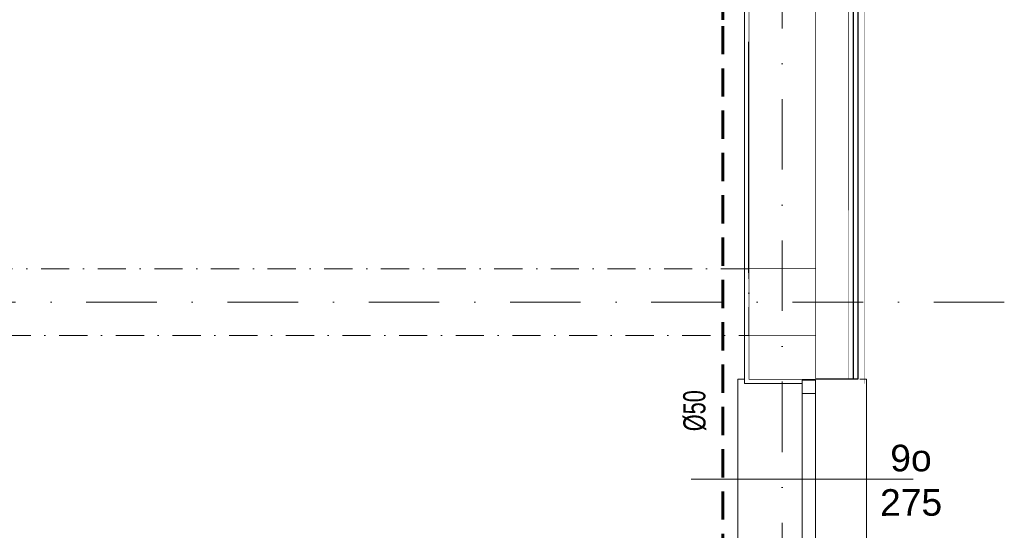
# Model space of a CAD drawing. Extents: x 4615668 to 9294084, y 16339 to 10688993.
# Tile 227 of 256: x 4721406 to 4721850, y 5342678 to 5342908. Entities that reach past the tile are written whole.
import ezdxf
from ezdxf.enums import TextEntityAlignment as Align

# ---------------------------------------------------------------- set-up
doc = ezdxf.new("R2010")
doc.units = 0
doc.header["$MEASUREMENT"] = 0
doc.linetypes.add('DASHDOT', pattern=[25.4, 12.7, -6.35, 0, -6.35])
doc.linetypes.add('DASHED', pattern=[19.05, 12.7, -6.35])
for name, color, linetype, lineweight in [('_InstKAN_Pion1', 41, 'Continuous', 35), ('_T_w-k_Tr_ks', 34, 'Continuous', 60), ('Osie', 175, 'DASHDOT', 9), ('Wymiar', 7, 'Continuous', 9), ('Wymiat 100', 251, 'Continuous', 5)]:
    doc.layers.add(name, color=color, linetype=linetype, lineweight=lineweight)
doc.layers.add('MURY', color=7, linetype='Continuous')
doc.layers.add('STOLARKA', color=4, linetype='Continuous')
doc.styles.add('ARIAL_CE', font='arial.ttf', dxfattribs={"height": 15})
doc.styles.add('opis instalacje', font='arial.ttf', dxfattribs={"width": 0.7, "height": 12})

# ---------------------------------------------------------------- blocks, each defined once
blk = doc.blocks.new('G$C772A7A8F')
at = {"layer": 'STOLARKA', "color": 5, "lineweight": 0}
blk.add_line((100, 45), (0, 45), dxfattribs=at)
for points in [[(24, 0), (21, 0), (21, 90), (24, 90)], [(76, 0), (79, 0), (79, 90), (76, 90)]]:
    blk.add_lwpolyline(points, dxfattribs=at)
for points in [[(56, 89.5), (56, 83.5), (50, 83.5), (50, 89.5)], [(56, 83.5), (56, 6.5), (50, 6.5), (50, 83.5)], [(56, 0.5), (56, 6.5), (50, 6.5), (50, 0.5)]]:
    blk.add_lwpolyline(points, close=True, dxfattribs=at)
blk = doc.blocks.new('G$C61CBF25F')
at = {"layer": 'Osie', "lineweight": 0, "ltscale": 2.5}
for p, q in [((1425, 0), (1425, 1880)), ((1525, 640), (-5, 640))]:
    blk.add_line(p, q, dxfattribs=at)
blk = doc.blocks.new('G$CCAF8BBA6')
at = {"layer": 'MURY', "ltscale": 40}
blk.add_line((1415, 653.13), (1415, 757.13), dxfattribs=at)
at = {"layer": 'MURY', "lineweight": 0, "ltscale": 40, "const_width": 0.1}
blk.add_lwpolyline([(1444.73, 1276.75), (1467, 1276.75), (1467, 603.25), (1445, 603.25)], dxfattribs=at)
at = {"layer": 'MURY', "lineweight": 0, "ltscale": 40}
blk.add_lwpolyline([(1439, 603.25), (1413, 603.25), (1413, 1276.75), (1445, 1276.75)], dxfattribs=at)
blk.add_lwpolyline([(1445.25, 1274.75, 0.2, 0.2, 0), (1460, 1274.75, 0.2, 0.2, 0), (1459.88, 605.25, 0.2, 0.2, 0), (1444.88, 605.25, 0.2, 0.2, 0)], format="xyseb", dxfattribs=at)
at = {"layer": 'MURY', "lineweight": -3, "ltscale": 40}
for points in [[(1445, 1274.75), (1464, 1274.75), (1464, 605.25), (1445, 605.25)], [(1445, 1274.75), (1462, 1274.75), (1462, 605.25), (1445, 605.25)]]:
    blk.add_lwpolyline(points, dxfattribs=at)
at = {"layer": 'MURY', "ltscale": 40, "const_width": 0.3}
for points in [[(1415, 655), (1445, 655), (1445, 1225), (1415, 1225)], [(1415, 625), (1445, 625), (1445, 655), (1415, 655)], [(1415, 605.25), (1445, 605.25), (1445, 625), (1415, 625)]]:
    blk.add_lwpolyline(points, close=True, dxfattribs=at)
at = {"layer": 'MURY', "linetype": 'DASHDOT', "lineweight": 0}
blk.add_lwpolyline([(875, 625), (1415, 625), (1415, 655), (875, 655)], close=True, dxfattribs=at)
at = {"lineweight": 0, "ltscale": 40}
blk.add_blockref('G$C61CBF25F', (5, 0), dxfattribs=at)
at = {"layer": 'MURY', "lineweight": 0, "ltscale": 40}
blk.add_blockref('G$C772A7A8F', (1389, 515.25), dxfattribs=at)
at = {"layer": 'MURY', "insert": (1448, 559.57), "char_height": 12, "width": 1777.5174, "attachment_point": 5, "rotation": 0.1544, "style": 'ARIAL_CE'}
blk.add_mtext('\\pxi-10,l16.666687,t16.666687;9o\\P275', dxfattribs=at)
blk = doc.blocks.new('G$CD8D7E6ED')
at = {"layer": '_T_w-k_Tr_ks', "linetype": 'DASHED'}
for p, q in [((844.8, 684.82), (844.8, 730.32)), ((844.8, 440.67), (844.8, 684.82))]:
    blk.add_line(p, q, dxfattribs=at)
at = {"layer": '_InstKAN_Pion1', "linetype": 'Continuous', "style": 'opis instalacje', "width": 0.7}
blk.add_text('%%C50', height=10, rotation=90.3693, dxfattribs=at).set_placement((831.97, 508.77), align=Align.MIDDLE)

msp = doc.modelspace()

# ---------------------------------------------------------------- block references
at = {"layer": 'Wymiar', "lineweight": 0, "ltscale": 40}
msp.add_blockref('G$CCAF8BBA6', (4720319.67, 5342140.62), dxfattribs=at)
at = {"layer": 'Wymiat 100', "color": 5, "lineweight": 0, "ltscale": 40}
msp.add_blockref('G$CD8D7E6ED', (4720878.12, 5342222.91), dxfattribs=at)

doc.saveas('drawing.dxf')
